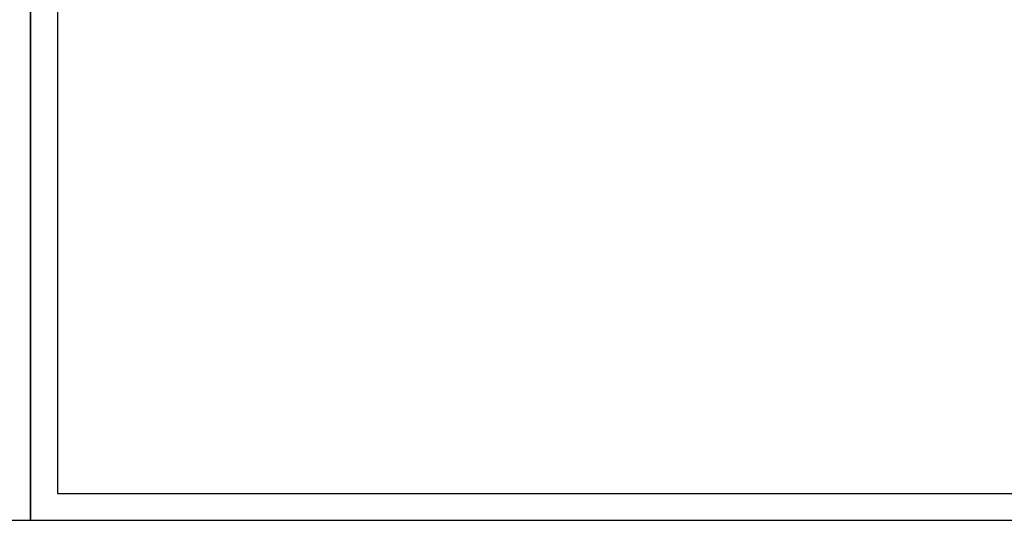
# Model space of a CAD drawing. Header units: millimetres. Extents: x -637441 to -130928, y -380379 to -53767.
# Tile 110 of 193: x -539460 to -502911, y -127029 to -108442. Entities that reach past the tile are written whole.
import ezdxf

# ---------------------------------------------------------------- set-up
doc = ezdxf.new("R2010")
doc.units = ezdxf.units.MM
doc.header["$LTSCALE"] = 10
doc.layers.add('CKFORMATY', color=7, linetype='Continuous', lineweight=25)

# ---------------------------------------------------------------- blocks, each defined once
blk = doc.blocks.new('FORM_a3')
for p, q in [((0, 29.7), (0, 0)), ((42, 0), (42, 29.7)), ((0.5, 29.2), (0.5, 0.5)), ((0.5, 0.5), (41.5, 0.5)), ((0, 0), (42, 0))]:
    blk.add_line(p, q)

msp = doc.modelspace()

# ---------------------------------------------------------------- block references
at = {"layer": 'CKFORMATY', "xscale": 2000, "yscale": 2000, "zscale": 2000}
for p in [(-623055.067, -127029.04), (-539055.067, -127029.04)]:
    msp.add_blockref('FORM_a3', p, dxfattribs=at)

doc.saveas('drawing.dxf')
